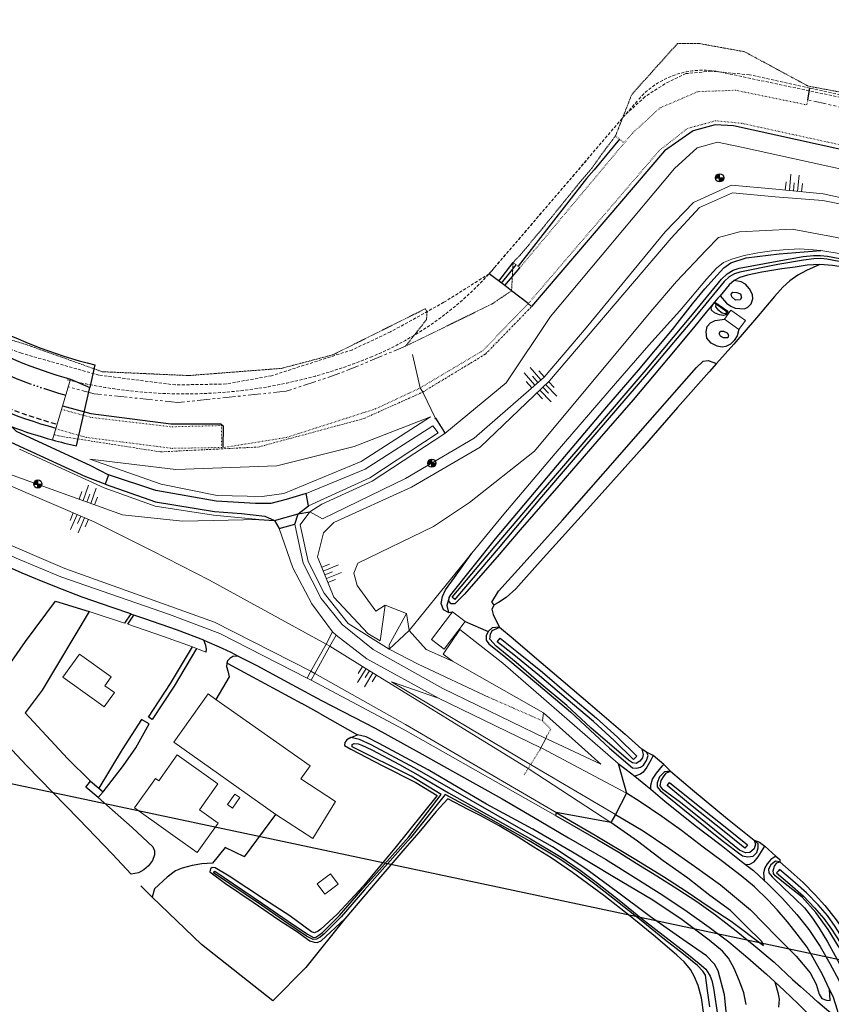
# Model space of a CAD drawing. Header units: metres. Extents: x 63969 to 66809, y 402115 to 403661.
# Tile 3 of 26: x 64643 to 64842, y 403206 to 403447. Entities that reach past the tile are written whole.
import ezdxf

# ---------------------------------------------------------------- set-up
doc = ezdxf.new("R2010")
doc.units = ezdxf.units.M
for name, pattern in [('ACAD_ISO06W100', [36, 24, -3, 0, -3, 0, -3, 0, -3]), ('BORDER', [1.75, 0.5, -0.25, 0.5, -0.25, 0, -0.25]), ('DOT', [0.25, 0, -0.25]), ('HIDDEN', [0.375, 0.25, -0.125]), ('PHANTOM2', [1.25, 0.625, -0.125, 0.125, -0.125, 0.125, -0.125])]:
    doc.linetypes.add(name, pattern=pattern)
doc.layers.get('0').update_dxf_attribs({"linetype": 'CONTINUOUS'})
for name, color, linetype, lineweight in [('BS-BEBOUWING', 253, 'CONTINUOUS', 0), ('BS-BETONBAND', 253, 'BORDER', 0), ('BS-BREEKLIJN', 253, 'CONTINUOUS', 0), ('BS-DAMWAND', 253, 'CONTINUOUS', 0), ('BS-DIJKPAAL', 2, 'CONTINUOUS', 25), ('BS-HEKWERK-KL-1_5M', 253, 'RASTER', 0), ('BS-HEKWERK-NVV-KL-1_5M', 253, 'RASTER', 0), ('BS-KANT-KREUKELBERM', 35, 'PHANTOM2', 0), ('BS-KANT-VERHARDING', 253, 'CONTINUOUS', 0), ('BS-KRUINLIJN', 253, 'CONTINUOUS', 0), ('BS-KUNSTWERK-CONTOUR', 253, 'CONTINUOUS', 0), ('BS-PERKOENRIJ', 203, 'DOT', 5), ('BS-RASTER', 253, 'RASTER', 0), ('BS-SYMBOOL-TALUD', 253, 'CONTINUOUS', 0), ('BS-TEENLIJN', 253, 'CONTINUOUS', 0), ('BS-TEENSCHOT-GECONSTRUEERD', 11, 'HIDDEN', 13), ('BS-TEENSCHOT-INGEMETEN', 11, 'HIDDEN', 13), ('BS-TRAP-CONTOUR', 253, 'CONTINUOUS', 0), ('BS-TUSSENBERM', 253, 'CONTINUOUS', 0), ('BS-ZANDLIJN', 2, 'HIDDEN', 20)]:
    doc.layers.add(name, color=color, linetype=linetype, lineweight=lineweight)
for name, color, linetype in [('BS-BINNENKRUINLIJN-KPN', 253, 'CONTINUOUS'), ('BS-BINNENTEENLIJN-KPN', 253, 'CONTINUOUS'), ('BS-GLOOIING', 253, 'CONTINUOUS'), ('BS-INSTEEK', 253, 'HIDDEN'), ('BS-INSTEEK-SLOOT-KPN', 253, 'CONTINUOUS'), ('BS-KREUKELBERM', 253, 'CONTINUOUS'), ('BS-ONDERHOUDSSTROOK', 253, 'CONTINUOUS'), ('BS-OVERGANGSCONSTRUCTIE', 253, 'ACAD_ISO06W100'), ('BS-OVERIG-KPN', 253, 'CONTINUOUS'), ('BS-SCHEIDINGSL-TALUDBEKL-NTZ', 253, 'CONTINUOUS'), ('BS-SCHEIDINGSLIJN-TALUDBEKLEDING', 253, 'CONTINUOUS'), ('BS-VLAKAFSLUITING', 253, 'CONTINUOUS'), ('BS-WATERLIJN-KPN', 253, 'CONTINUOUS')]:
    doc.layers.add(name, color=color, linetype=linetype)
doc.layers.add('TO-Viewport', color=152, linetype='CONTINUOUS', plot=False)
doc.linetypes.add('RASTER', pattern='A,3,-2,[200,RASTER,S=0.75,R=0,X=0,Y=0],-2,3', length=10)

# ---------------------------------------------------------------- blocks, each defined once
blk = doc.blocks.new('S03')
at = {"color": 0}
for p, q in [((-2.01, 0), (-2.01, -2.01)), ((-1, 0), (-1, -4.01)), ((0, 0), (0, -2.01)), ((1, 0), (1, -4.01)), ((2.01, 0), (2.01, -2.01))]:
    blk.add_line(p, q, dxfattribs=at)
blk = doc.blocks.new('S04')
at = {"color": 0}
for p, q in [((-1, 0), (-1, 4.01)), ((1, 0), (1, 4.01)), ((-2.01, 0), (-2.01, 2.01)), ((0, 0), (0, 2.01)), ((2.01, 0), (2.01, 2.01))]:
    blk.add_line(p, q, dxfattribs=at)
blk = doc.blocks.new('132')
at = {"layer": 'BS-DIJKPAAL'}
h = blk.add_hatch(color=256, dxfattribs=at)
h.paths.add_polyline_path([(0, 0), (0, 0.1, 0.414214), (-0.1, 0)])
h.paths.add_polyline_path([(0.1, 0), (0, 0), (0, -0.1, 0.414214)])
for p, q in [((-0.1, 0), (0.1, 0)), ((0, -0.1), (0, 0.1))]:
    blk.add_line(p, q, dxfattribs=at)
blk.add_circle((0, 0), 0.1, dxfattribs=at)
blk = doc.blocks.new('A$C4218778D')
at = {"layer": 'BS-DAMWAND', "ltscale": 0.2, "flags": 128}
blk.add_lwpolyline([(64651.42, 403344.6), (64655.89, 403359.49)], dxfattribs=at)
at = {"layer": 'BS-GLOOIING', "flags": 128}
blk.add_lwpolyline([(63970.34, 403490.3, -0.032938), (64141.83, 403526.16, -0.057733), (64195.73, 403526.56, -0.021511), (64278.36, 403514.6), (64284.61, 403513.45, -0.028186), (64379.77, 403490.03), (64436.63, 403471.11, -0.054978), (64523.2, 403429.96), (64630, 403370.27, 0.063538), (64655.89, 403359.49), (64660.57, 403357.4)], format="xyb", dxfattribs=at)
blk.add_lwpolyline([(64657.33, 403343.11), (64660.57, 403357.4)], dxfattribs=at)
at = {"layer": 'BS-INSTEEK', "ltscale": 5, "flags": 128}
blk.add_lwpolyline([(63972.93, 403479.79, -0.034419), (64143.62, 403515.27, -0.062956), (64194.48, 403515.8, -0.01666), (64276.36, 403503.54), (64282.58, 403502.4, -0.0348), (64375.9, 403478.42), (64432.75, 403459.51, -0.050181), (64518.18, 403421.21), (64624.11, 403360.33, 0.062943), (64652.57, 403348.43)], format="xyb", dxfattribs=at)
at = {"layer": 'BS-KREUKELBERM', "flags": 128}
blk.add_lwpolyline([(63969.14, 403495.16, -0.032918), (64141.18, 403531.12, -0.05776), (64196.25, 403531.54, -0.021503), (64279.28, 403519.51), (64285.52, 403518.36, -0.028205), (64381.29, 403494.79), (64438.24, 403475.84, -0.054934), (64525.74, 403434.27), (64632.46, 403374.62, 0.070089), (64661.83, 403362.99), (64660.57, 403357.4)], format="xyb", dxfattribs=at)
at = {"layer": 'BS-ONDERHOUDSSTROOK', "color": 81, "ltscale": 5, "flags": 128}
blk.add_lwpolyline([(63973.17, 403478.82, -0.034425), (64143.75, 403514.28, -0.062956), (64194.37, 403514.81, -0.01666), (64276.18, 403502.56), (64282.4, 403501.41, -0.0348), (64375.58, 403477.47), (64432.43, 403458.56, -0.050181), (64517.68, 403420.35), (64623.61, 403359.46, 0.062899), (64652.28, 403347.47)], format="xyb", dxfattribs=at)
at = {"layer": 'BS-ONDERHOUDSSTROOK', "ltscale": 5, "flags": 128}
for points in [[(64664.3, 403333.76), (64659.64, 403335.58), (64641.31, 403343.97), (64624.03, 403355.78)], [(64641.39, 403347.84), (64642.56, 403346.7), (64660.76, 403338.36), (64665.17, 403336.02)]]:
    blk.add_lwpolyline(points, dxfattribs=at)
for points in [[(64641.39, 403347.84, 0.020758), (64651.42, 403344.6)], [(64651.42, 403344.6, 0.011995), (64657.33, 403343.11)]]:
    blk.add_lwpolyline(points, format="xyb", dxfattribs=at)
blk.add_lwpolyline([(64713.52, 403331.46), (64713.52, 403331.46), (64708.66, 403330.02), (64704.88, 403329.07), (64701.14, 403329.01), (64691.47, 403329.64), (64676.74, 403332.2), (64665.17, 403336.02), (64664.3, 403333.76), (64676.64, 403329.46), (64691.06, 403327.09), (64697.68, 403326.56), (64703.4, 403325.94), (64705.79, 403324.89), (64706.94, 403322.92), (64710.74, 403324), (64711.56, 403326.53), (64714.1, 403328.46)], close=True, dxfattribs=at)
at = {"layer": 'BS-OVERGANGSCONSTRUCTIE', "ltscale": 0.25, "flags": 128}
blk.add_lwpolyline([(63971.21, 403486.78, -0.034373), (64142.64, 403522.41, -0.062956), (64195.31, 403522.95, -0.01666), (64277.67, 403510.62), (64283.88, 403509.48, -0.015579), (64326.52, 403500.25), (64327.41, 403500.03), (64328.3, 403499.82), (64329.2, 403499.62), (64330.1, 403499.42), (64331, 403499.23), (64331.89, 403499.03), (64332.79, 403498.83), (64333.69, 403498.63), (64334.58, 403498.41), (64335.47, 403498.2), (64336.36, 403497.97, -0.015603), (64378.24, 403485.47), (64435.1, 403466.57, -0.050181), (64521.88, 403427.66), (64627.82, 403366.78, 0.063294), (64654.71, 403355.56)], format="xyb", dxfattribs=at)
blk = doc.blocks.new('Houten paaltje')
at = {"layer": 'BS-HEKWERK-KL-1_5M'}
for p, q in [((-0.14, 0), (0, -0.14)), ((-0.14, -0.14), (0, 0))]:
    blk.add_line(p, q, dxfattribs=at)
at = {"layer": 'BS-KUNSTWERK-CONTOUR'}
blk.add_lwpolyline([(-0.14, -0.14), (0, -0.14), (0, 0), (-0.14, 0)], close=True, dxfattribs=at)

msp = doc.modelspace()

# ---------------------------------------------------------------- linework, layer by layer
at = {"layer": 'BS-BEBOUWING'}
for points in [[(64815.83, 403374.13, 0), (64817.44, 403376.36, 0), (64820.99, 403373.82, 0), (64819.38, 403371.58, 0)], [(64744.17, 403295.73, 0), (64749.28, 403302.51, 0), (64752.39, 403300.16, 0), (64747.28, 403293.38, 0)], [(64661.74, 403280.99, 0), (64654.01, 403286.53, 0), (64658.07, 403292.18, 0), (64665.79, 403286.64, 0), (64664.22, 403284.45, 0), (64666.59, 403282.76, 0), (64664.11, 403279.29, 0)], [(64691.4, 403281.08, 0), (64714.46, 403264.84, 0), (64712.21, 403261.63, 0), (64720.72, 403256.12, 0), (64715.12, 403247.02, 0), (64706.1, 403252.94, 0), (64681.14, 403270.66, 0), (64689.51, 403282.42, 0)], [(64681.96, 403267.54, 0), (64691.93, 403260.43, 0), (64687.39, 403254.06, 0), (64691.96, 403250.8, 0), (64686.84, 403243.61, 0), (64671.53, 403254.53, 0), (64676.67, 403261.74, 0), (64677.44, 403261.2, 0)], [(64694.25, 403255.36, 0), (64696.05, 403257.92, 0), (64697.29, 403257.05, 0), (64695.49, 403254.5, 0)], [(64716.22, 403235.95, 0), (64719.5, 403238.4, 0), (64721.36, 403235.91, 0), (64718.08, 403233.46, 0)]]:
    msp.add_polyline3d(points, close=True, dxfattribs=at)
at = {"layer": 'BS-BETONBAND'}
msp.add_lwpolyline([(64651.81, 403345.91), (64652.89, 403345.56), (64677.85, 403341.67), (64701.82, 403342.85), (64727.64, 403349.83), (64742.03, 403356.28), (64757.38, 403365.61), (64768.68, 403377.21)], dxfattribs=at)
at = {"layer": 'BS-BINNENKRUINLIJN-KPN'}
for points in [[(64817.64, 403379.64, 0), (64817.47, 403380.29, 0), (64817.94, 403380.75, 0), (64818.89, 403380.71, 0), (64819.77, 403380.31, 0), (64820.03, 403379.45, 0), (64819.68, 403378.88, 0), (64818.55, 403378.79, 0)], [(64815.65, 403369.55, 0), (64814.93, 403369.96, 0), (64814.54, 403370.63, 0), (64814.86, 403371.2, 0), (64815.65, 403371.21, 0), (64816.5, 403370.79, 0), (64816.82, 403370.25, 0), (64816.65, 403369.59, 0)]]:
    msp.add_polyline3d(points, close=True, dxfattribs=at)
for points in [[(64813.76, 403377.85, 0), (64813.68, 403377.14, 0), (64814.27, 403376.51, 0), (64815.34, 403375.7, 0), (64816.01, 403375.56, 0), (64816.54, 403375.9, 0)], [(64748.35, 403302.37, 0), (64747.14, 403303.02, 0), (64746.58, 403304.6, 0), (64746.84, 403306.31, 0), (64747.6, 403307.94, 0), (64749.77, 403310.89, 0), (64754.04, 403316.89, 0)], [(64760.81, 403298.75, 0), (64759.04, 403298.59, 0), (64758.07, 403297.74, 0), (64757.57, 403296.67, 0), (64757.53, 403295.58, 0), (64758.22, 403294.7, 0), (64762.35, 403291.36, 0), (64770.37, 403284.62, 0), (64778.21, 403278.03, 0), (64787.71, 403269.16, 0), (64793.38, 403264.35, 0), (64794.44, 403264.28, 0), (64795.31, 403264.54, 0), (64796.03, 403264.99, 0), (64796.81, 403266.13, 0), (64797.17, 403267.38, 0), (64796.79, 403268.14, 0)], [(64821.21, 403206.4, 0), (64820.59, 403209.25, 0), (64819.57, 403212.14, 0), (64818.22, 403215.2, 0), (64816.82, 403217.77, 0), (64815.36, 403219.47, 0), (64812.08, 403222.19, 0), (64805.48, 403227.15, 0), (64798.32, 403231.94, 0), (64788.54, 403237.78, 0), (64778.68, 403243.71, 0), (64768.99, 403249.35, 0), (64757.66, 403255.48, 0), (64743.35, 403263.89, 0), (64731.4, 403270.3, 0), (64728.16, 403271.92, 0), (64726.05, 403272.38, 0)], [(64796.79, 403268.14, 0), (64795.61, 403268.9, 0)], [(64802.67, 403263.5, 0), (64801.19, 403263.39, 0), (64799.96, 403262.13, 0), (64799.39, 403260.65, 0), (64799.43, 403259.7, 0), (64800.14, 403258.79, 0), (64805.68, 403254.33, 0), (64815.29, 403246.55, 0), (64820.3, 403242.81, 0), (64821.6, 403242.53, 0), (64822.9, 403242.72, 0), (64823.82, 403243.61, 0), (64824.14, 403244.78, 0), (64824.11, 403245.77, 0), (64823.1, 403246.65, 0)], [(64789.22, 403252.91, 0), (64795.93, 403248.95, 0), (64802.28, 403244.67, 0), (64808.5, 403240.31, 0), (64814.91, 403235.68, 0), (64822.26, 403229.55, 0), (64828.67, 403223, 0), (64833.44, 403218.23, 0), (64836.8, 403214.19, 0), (64838.27, 403211.37, 0), (64839.03, 403208.91, 0), (64839.71, 403207.89, 0), (64840.85, 403207.47, 0), (64841.71, 403207.39, 0)], [(64825.4, 403220.82, 0), (64825.01, 403221.82, 0), (64821.12, 403225.71, 0), (64817.33, 403229.43, 0), (64812.31, 403233.13, 0), (64806.9, 403237.34, 0), (64800.89, 403241.62, 0), (64794.57, 403246.4, 0), (64788.09, 403251, 0)], [(64829.37, 403241.33, 0), (64828.34, 403241.52, 0), (64827.22, 403240.62, 0), (64826.64, 403239.54, 0), (64826.72, 403238.64, 0), (64827.53, 403237.64, 0), (64830.54, 403234.75, 0), (64832.89, 403232.53, 0), (64835.42, 403230.06, 0), (64837.38, 403227.56, 0), (64839.02, 403225.1, 0), (64841.08, 403221.76, 0), (64842.91, 403218.36, 0), (64844.76, 403214.99, 0), (64846.47, 403211.47, 0), (64848.01, 403208.03, 0), (64849.14, 403205.54, 0)]]:
    msp.add_polyline3d(points, dxfattribs=at)
at = {"layer": 'BS-BINNENTEENLIJN-KPN'}
for points in [[(64814.78, 403379.89, 0), (64816.33, 403378.1, 0), (64817.4, 403377.32, 0), (64818.44, 403376.8, 0), (64820.79, 403376.67, 0), (64821.59, 403377.1, 0), (64822.37, 403377.91, 0), (64822.82, 403379.1, 0), (64822.73, 403380.18, 0), (64822.01, 403381.53, 0), (64821.02, 403382.69, 0), (64819.97, 403383.32, 0), (64818.23, 403383.59, 0)], [(64816.65, 403376.07, 0), (64816.54, 403375.56, 0), (64816.21, 403375.2, 0), (64815.63, 403375.03, 0), (64814.64, 403375.18, 0), (64813.42, 403375.69, 0), (64812.71, 403376.32, 0), (64812.62, 403376.99, 0), (64813.35, 403378.14, 0)], [(64819.38, 403371.58, 0), (64818.95, 403370.06, 0), (64818.25, 403368.9, 0), (64817.32, 403368.01, 0), (64816.21, 403367.43, 0), (64815.27, 403367.31, 0), (64814.09, 403367.54, 0), (64812.58, 403368.28, 0), (64811.57, 403369.46, 0), (64811.37, 403371.08, 0), (64811.67, 403372.38, 0), (64812.42, 403373.25, 0), (64813.58, 403373.78, 0), (64815.83, 403374.13, 0)], [(64748.5, 403306.03, 0), (64747.93, 403304.08, 0), (64748.35, 403302.37, 0)], [(64841.71, 403207.39, 0), (64841.57, 403210.08, 0), (64839.81, 403213.8, 0), (64838, 403217.14, 0), (64836.07, 403220.43, 0), (64833.63, 403223.67, 0), (64831.29, 403226.67, 0), (64828.77, 403229.59, 0), (64826.54, 403231.99, 0), (64823.21, 403235.22, 0), (64819.97, 403237.89, 0), (64815.38, 403241.44, 0), (64810.62, 403244.91, 0), (64805.36, 403249, 0), (64800.57, 403252.45, 0), (64795.2, 403256.03, 0), (64791.88, 403258.14, 0)], [(64774.72, 403253.4, 0), (64784.21, 403247.85, 0), (64793.78, 403242.15, 0), (64800.92, 403237.76, 0), (64806.52, 403234.16, 0), (64812.4, 403230.17, 0), (64817.52, 403226.79, 0), (64825.4, 403220.82, 0)]]:
    msp.add_polyline3d(points, dxfattribs=at)
at = {"layer": 'BS-BREEKLIJN'}
for points in [[(64719.92, 403297.64, 0), (64720.82, 403296.79, 0)], [(64714.73, 403285.78, 0), (64713.78, 403286.28, 0)]]:
    msp.add_polyline3d(points, dxfattribs=at)
at = {"layer": 'BS-HEKWERK-NVV-KL-1_5M'}
msp.add_lwpolyline([(64747.44, 403346.36), (64745.18, 403349.9), (64745.22, 403349.92), (64747.47, 403346.38)], close=True, dxfattribs=at)
msp.add_polyline3d([(64770.66, 403268.69, 0), (64770.96, 403269.27, 0), (64772.12, 403271.55, 0), (64772.44, 403272.17, 0)], dxfattribs=at)
at = {"layer": 'BS-INSTEEK-SLOOT-KPN'}
for points in [[(64748.5, 403306.03, 0), (64748.92, 403306.65, 0), (64759.85, 403320.36, 0), (64775.01, 403338.38, 0), (64787.06, 403352.7, 0), (64794.85, 403361.65, 0), (64803.14, 403371.61, 0), (64808.08, 403377.89, 0), (64811.09, 403381.55, 0), (64814.08, 403384.89, 0), (64815.7, 403386.72, 0), (64817.46, 403387.92, 0), (64821.21, 403389.12, 0), (64829.22, 403390.15, 0), (64839.48, 403390.96, 0)], [(64839.19, 403387.49, 0), (64836.09, 403387.35, 0), (64833.12, 403386.84, 0), (64829.92, 403386.45, 0), (64824.99, 403385.62, 0), (64821.46, 403384.91, 0), (64819.62, 403384.36, 0), (64818.23, 403383.59, 0)], [(65073.78, 403338.33, 0), (65058.41, 403341.61, 0), (65036.71, 403346.29, 0), (65018.9, 403350.12, 0), (64999.33, 403354.22, 0), (64982.82, 403357.77, 0), (64965.31, 403361.39, 0), (64947.78, 403364.99, 0), (64929.44, 403369, 0), (64910.78, 403372.98, 0), (64892.83, 403376.8, 0), (64872.92, 403381.08, 0), (64855.04, 403384.92, 0), (64846.61, 403386.62, 0), (64842.32, 403387.26, 0), (64839.19, 403387.49, 0)], [(64818.23, 403383.59, 0), (64817.01, 403382.54, 0), (64814.78, 403379.89, 0)], [(64814.78, 403379.89, 0), (64814.22, 403379.32, 0), (64811.38, 403375.87, 0), (64808.28, 403372.05, 0), (64802.09, 403364.62, 0), (64793.53, 403354.43, 0), (64784.64, 403344.2, 0), (64775.34, 403333.42, 0), (64765.85, 403322.56, 0), (64760.26, 403316.02, 0), (64752.14, 403306.74, 0), (64749.87, 403304.5, 0), (64748.97, 403304.47, 0), (64748.4, 403305.16, 0), (64748.5, 403306.03, 0)], [(64795.61, 403268.9, 0), (64795.96, 403267.61, 0), (64795.8, 403266.78, 0), (64795.12, 403265.97, 0), (64794.28, 403265.39, 0), (64793.34, 403265.56, 0), (64792.42, 403266.21, 0), (64783.19, 403274.09, 0), (64777.29, 403279.58, 0), (64771.03, 403284.85, 0), (64764.87, 403290.16, 0), (64760.04, 403294.11, 0), (64758.46, 403295.79, 0), (64758.63, 403297.06, 0), (64759.04, 403297.94, 0), (64760.13, 403298.47, 0), (64760.81, 403298.75, 0)], [(64760.81, 403298.75, 0), (64764.13, 403296.03, 0), (64769.95, 403291.05, 0), (64776.43, 403285.59, 0), (64783.02, 403279.95, 0), (64791.57, 403272.62, 0), (64795.61, 403268.9, 0)], [(64817.04, 403197.61, 0), (64815.85, 403208.79, 0), (64814.33, 403214.64, 0), (64813.39, 403216.32, 0), (64811.44, 403218.35, 0), (64805.71, 403222.34, 0), (64797.74, 403227.85, 0), (64789.38, 403234.15, 0), (64781.93, 403239.64, 0), (64773.81, 403245.01, 0), (64765.51, 403249.68, 0), (64753.9, 403256.31, 0), (64740.13, 403264.22, 0), (64729.44, 403269.93, 0), (64726.55, 403271.28, 0), (64724.44, 403271.75, 0), (64723.47, 403271.22, 0), (64722.99, 403270.57, 0), (64722.9, 403269.78, 0), (64724.41, 403268.94, 0), (64732.14, 403264.93, 0), (64740.34, 403260.73, 0), (64745.57, 403257.55, 0), (64735.18, 403244.7, 0), (64727.47, 403235.37, 0), (64721.14, 403228.52, 0), (64717.13, 403224.84, 0), (64716.45, 403224.34, 0), (64715.58, 403223.97, 0), (64714.83, 403224.21, 0), (64709.5, 403228.12, 0), (64703.29, 403232.14, 0), (64694.7, 403237.82, 0), (64691.29, 403239.89, 0), (64690.53, 403239.95, 0), (64690.09, 403239.61, 0), (64689.92, 403238.87, 0), (64693.81, 403236.07, 0), (64700.52, 403231.46, 0), (64706.83, 403227.12, 0), (64711.17, 403224.39, 0), (64714.44, 403222.04, 0), (64715.47, 403221.68, 0), (64716.24, 403221.63, 0), (64717.2, 403221.97, 0), (64723, 403227.42, 0)], [(64823.1, 403246.65, 0), (64823.46, 403245.63, 0), (64823.12, 403244.55, 0), (64822.04, 403243.66, 0), (64820.97, 403243.55, 0), (64819.58, 403244.2, 0), (64812.08, 403250.26, 0), (64805.13, 403255.85, 0), (64800.83, 403258.99, 0), (64800.09, 403259.9, 0), (64800.38, 403261.24, 0), (64801.08, 403262.36, 0), (64801.69, 403263.1, 0), (64802.67, 403263.5, 0)], [(64802.67, 403263.5, 0), (64808.01, 403258.98, 0), (64816.64, 403251.84, 0), (64823.1, 403246.65, 0)], [(64810.84, 403203.95, 0), (64810.27, 403208.06, 0), (64809.45, 403211.03, 0), (64808.55, 403213.19, 0), (64807.53, 403215.01, 0), (64805.99, 403216.84, 0), (64804.18, 403218.52, 0), (64798.97, 403222.96, 0), (64792.83, 403228.03, 0), (64786.36, 403233.1, 0), (64778.68, 403238.7, 0), (64773.42, 403242.34, 0), (64769.2, 403244.91, 0), (64765.39, 403247.34, 0), (64760.71, 403250.11, 0), (64756.29, 403252.57, 0), (64753.19, 403254.12, 0), (64748.15, 403256.79, 0), (64745.3, 403253.66, 0), (64741.1, 403248.49, 0), (64737.69, 403244.59, 0), (64732.31, 403238.33, 0), (64723, 403227.42, 0)], [(64853.51, 403205.63, 0), (64850.79, 403208.73, 0), (64849.13, 403211.63, 0), (64846.26, 403216.81, 0), (64843.69, 403220.76, 0), (64841.22, 403224.79, 0), (64838.21, 403228.92, 0), (64834.86, 403232.72, 0), (64831.41, 403235.4, 0), (64828.25, 403237.93, 0), (64827.82, 403238.46, 0), (64827.75, 403239.14, 0), (64828.12, 403240.25, 0), (64828.71, 403241.07, 0), (64829.37, 403241.33, 0)], [(64829.37, 403241.33, 0), (64832.17, 403238.89, 0), (64835.08, 403236.27, 0), (64838.03, 403233.23, 0), (64840.38, 403230.69, 0), (64842.92, 403227.48, 0), (64845.32, 403224.22, 0), (64847.54, 403220.61, 0), (64849.93, 403216.9, 0), (64851.64, 403214.12, 0), (64853.19, 403212.22, 0), (64854.68, 403210.64, 0), (64856.42, 403208.93, 0), (64858.53, 403206.98, 0), (64861.13, 403204.86, 0), (64865.45, 403201.37, 0), (64868.44, 403199.11, 0)]]:
    msp.add_polyline3d(points, dxfattribs=at)
at = {"layer": 'BS-KANT-KREUKELBERM', "ltscale": 5}
for points in [[(65288.18, 403330.55), (65284.11, 403331.95), (65281.84, 403333.63), (65258.57, 403338.84), (65244.3, 403341.8), (65205.79, 403351.11), (65159.93, 403360.17), (65117.3, 403368.97), (65060.69, 403380.6), (65013.29, 403390.88), (64949.79, 403404.23), (64912.13, 403411.58), (64865.15, 403421.43), (64836.24, 403427.82)], [(64737.85, 403367.54), (64721.77, 403360.89), (64708.64, 403356.49), (64682.13, 403353.75), (64661.65, 403355.87), (64655.33, 403357.62)]]:
    msp.add_lwpolyline(points, dxfattribs=at)
at = {"layer": 'BS-KANT-VERHARDING'}
for points in [[(64203.77, 403487.25), (64203.99, 403485.57), (64256.63, 403476.26), (64308.36, 403466.65), (64332.19, 403461.85), (64345.41, 403458.61), (64357.68, 403454.73), (64408.64, 403437.76), (64443.15, 403425.23), (64453.1, 403420.49), (64473.77, 403409.82), (64508.88, 403390.04), (64561.47, 403360.7), (64636.5, 403318.71), (64642.53, 403315.66), (64653.51, 403311.05), (64680.08, 403301.83), (64692.37, 403297.25), (64713.78, 403286.28), (64714.73, 403285.78), (64737.23, 403273.84), (64774.56, 403252.69)], [(64789.84, 403265.42), (64761.65, 403289.92), (64751.15, 403298.19), (64747.03, 403292.13), (64749.28, 403290.44), (64771.62, 403277.78), (64785.61, 403265.2), (64772.6, 403271.32), (64772.12, 403271.55), (64746.98, 403283.78), (64729.89, 403293.3), (64722.3, 403299.4), (64717.16, 403305.82), (64712.79, 403314.4), (64710.74, 403324), (64711.56, 403326.53), (64714.1, 403328.46), (64729.13, 403335.31), (64745.83, 403346.33), (64744.5, 403348.05), (64727.92, 403337.43), (64713.52, 403331.46), (64708.66, 403330.02), (64704.88, 403329.07), (64701.14, 403329.01), (64691.47, 403329.64), (64676.74, 403332.2), (64665.17, 403336.02), (64664.3, 403333.76), (64676.64, 403329.46), (64691.06, 403327.09), (64697.68, 403326.56), (64703.4, 403325.94), (64705.79, 403324.89), (64706.94, 403322.92), (64710.29, 403313.3), (64714.9, 403304.46), (64719.92, 403297.64), (64720.82, 403296.79), (64728.38, 403291.02), (64745.89, 403281.38), (64770.96, 403269.27), (64771.32, 403269.1), (64791.88, 403258.14)]]:
    msp.add_lwpolyline(points, dxfattribs=at)
at = {"layer": 'BS-KRUINLIJN', "flags": 128}
msp.add_lwpolyline([(64959.16, 403377.84), (64911.95, 403388.17), (64861.56, 403398.9), (64839.9, 403403.17), (64828.24, 403404.07), (64817.86, 403405.07), (64809.74, 403401.5), (64802.81, 403393.95), (64773.02, 403359.04), (64756.1, 403342.86), (64739.31, 403333.03), (64720.26, 403324.37), (64717.75, 403321.83), (64716.29, 403316.01), (64720.29, 403306.09), (64728.6, 403297.2), (64731.64, 403295.39), (64732.81, 403304.17), (64738.1, 403302.1), (64733.85, 403294.43), (64733.81, 403293.37), (64740.9, 403289.68), (64758.31, 403281.56)], dxfattribs=at)
at = {"layer": 'BS-KRUINLIJN'}
for points in [[(65448.56, 403271.87, 0), (65400.05, 403282.7, 0), (65348.63, 403294.23, 0), (65295.11, 403307.28, 0), (65253.05, 403316.38, 0), (65202.77, 403327.6, 0), (65155.21, 403337.31, 0), (65103.69, 403348.13, 0), (65056.36, 403358.1, 0), (65005.05, 403369.45, 0), (64959.57, 403379.23, 0), (64912.69, 403389.39, 0), (64861.37, 403400.2, 0), (64839.99, 403404.79, 0), (64828.42, 403405.96, 0), (64817.56, 403406.92, 0), (64808.27, 403402.71, 0), (64801.34, 403395.48, 0), (64782.05, 403371.99, 0), (64771.73, 403359.99, 0), (64754.62, 403345.03, 0), (64737.79, 403335.12, 0), (64717.52, 403325.28, 0), (64714.44, 403327.01, 0)], [(64959.16, 403377.84, 0), (64911.95, 403388.17, 0), (64861.56, 403398.9, 0), (64839.9, 403403.17, 0), (64828.24, 403404.07, 0), (64817.86, 403405.07, 0), (64809.74, 403401.5, 0), (64802.81, 403393.95, 0), (64773.02, 403359.04, 0), (64756.1, 403342.86, 0), (64739.31, 403333.03, 0), (64720.26, 403324.37, 0), (64717.75, 403321.83, 0), (64716.29, 403316.01, 0), (64720.29, 403306.09, 0), (64728.6, 403297.2, 0), (64731.64, 403295.39, 0), (64732.81, 403304.17, 0), (64738.1, 403302.1, 0), (64733.85, 403294.43, 0), (64733.81, 403293.37, 0), (64740.9, 403289.68, 0), (64758.31, 403281.56, 0)], [(64701.96, 403325.15, 0), (64683.27, 403324.67, 0), (64668.54, 403326.26, 0), (64639.78, 403336.65, 0)], [(64788.09, 403251, 0), (64767.86, 403264.19, 0), (64727.3, 403289.18, 0), (64719.32, 403294.14, 0), (64718.39, 403294.63, 0), (64689.86, 403310.31, 0), (64675.8, 403317.47, 0), (64661.64, 403324.56, 0), (64638.38, 403334.46, 0)], [(64734.36, 403285.38, 0), (64768.43, 403265.13, 0), (64789.22, 403252.91, 0)]]:
    msp.add_polyline3d(points, dxfattribs=at)
at = {"layer": 'BS-OVERIG-KPN'}
for points in [[(64839.19, 403387.49, 0), (64835.97, 403386.03, 0), (64833.85, 403384.9, 0), (64831.85, 403383.54, 0), (64830.17, 403381.97, 0), (64828.14, 403379.7, 0), (64823.71, 403374.45, 0), (64818.16, 403368.02, 0), (64813.93, 403363.28, 0)], [(64813.35, 403378.14, 0), (64813.47, 403378.31, 0)], [(64813.76, 403377.85, 0), (64813.35, 403378.14, 0)], [(64813.47, 403378.31, 0), (64816.65, 403376.07, 0)], [(64816.54, 403376.02, 0), (64815.05, 403377.07, 0), (64813.82, 403377.93, 0), (64813.47, 403378.18, 0)], [(64816.54, 403375.9, 0), (64814.97, 403377.01, 0), (64813.76, 403377.85, 0)], [(64759.5, 403304.2, 0), (64758.98, 403304.85, 0), (64760.59, 403307.61, 0), (64766.08, 403313.68, 0), (64776.21, 403324.97, 0), (64786.19, 403336.27, 0), (64797.65, 403349.45, 0), (64809.06, 403362.35, 0), (64810.61, 403363.9, 0), (64811.9, 403364.06, 0), (64813.93, 403363.28, 0)], [(64813.93, 403363.28, 0), (64812.15, 403361.29, 0), (64804.34, 403352.54, 0), (64795.71, 403342.61, 0), (64783.83, 403329.26, 0), (64770.78, 403314.86, 0), (64764.84, 403308.15, 0), (64762.45, 403306.03, 0), (64760.59, 403304.8, 0), (64759.5, 403304.2, 0)], [(64670.73, 403238.29, 0), (64666.11, 403243.22, 0), (64657.92, 403251.79, 0), (64645.09, 403264.89, 0), (64632.09, 403278.68, 0), (64617.61, 403294.22, 0), (64607.53, 403304.31, 0), (64596.8, 403315.06, 0), (64585.08, 403326.81, 0), (64575.2, 403337.12, 0), (64576.55, 403338.92, 0)], [(64670.61, 403301.99, 0), (64666.03, 403303.57, 0), (64658.67, 403306.08, 0), (64652.44, 403308.54, 0), (64647.82, 403310.42, 0), (64643.99, 403312, 0), (64640.17, 403313.71, 0)], [(64641.26, 403305.87, 0), (64638.84, 403299.67, 0), (64639.08, 403296.27, 0), (64639.12, 403294.49, 0), (64637.81, 403292.01, 0), (64635.03, 403289.19, 0), (64638.06, 403285.63, 0), (64641.53, 403290.48, 0), (64644.81, 403295.28, 0), (64652.19, 403305.12, 0), (64660.41, 403302.63, 0)], [(64759.5, 403304.2, 0), (64758.98, 403303.2, 0), (64759.31, 403301.88, 0), (64759.93, 403300.46, 0), (64760.81, 403298.75, 0)], [(64660.41, 403302.63, 0), (64648.89, 403283.36, 0), (64644.75, 403277.82, 0), (64655.09, 403266.62, 0), (64660.78, 403261.04, 0)], [(64670.61, 403301.99, 0), (64669.05, 403299.74, 0)], [(64669.87, 403299.47, 0), (64671.33, 403301.74, 0)], [(64670.61, 403301.99, 0), (64671.33, 403301.74, 0)], [(64688.49, 403295.59, 0), (64682.07, 403298.07, 0), (64674.06, 403300.8, 0), (64671.33, 403301.74, 0)], [(64748.35, 403302.37, 0), (64749.28, 403302.51, 0)], [(64752.39, 403300.16, 0), (64758.07, 403297.74, 0)], [(64675.82, 403276.14, 0), (64674.91, 403276.74, 0), (64680.32, 403284.94, 0), (64685.69, 403293.93, 0)], [(64689.08, 403292.61, 0), (64689.16, 403293.41, 0), (64688.99, 403294.26, 0), (64688.49, 403295.59, 0)], [(64688.49, 403295.59, 0), (64692.93, 403293.62, 0)], [(64686.72, 403293.55, 0), (64681.24, 403284.36, 0), (64675.82, 403276.14, 0)], [(64692.93, 403293.62, 0), (64695.07, 403292.63, 0), (64696.89, 403291.69, 0)], [(64696.89, 403291.69, 0), (64695.61, 403291.57, 0), (64694.85, 403291.13, 0), (64694.3, 403290.55, 0), (64694.07, 403289.96, 0)], [(64696.89, 403291.69, 0), (64701.42, 403289.36, 0), (64710.04, 403284.71, 0), (64717.29, 403280.79, 0), (64730.4, 403274.06, 0), (64741.2, 403268.12, 0), (64750.02, 403263.09, 0), (64761.5, 403256.72, 0), (64769.16, 403252.26, 0), (64777.73, 403247.22, 0), (64786.73, 403241.99, 0), (64794.18, 403237.36, 0), (64800.76, 403233.2, 0), (64806.7, 403229.22, 0), (64812.15, 403225.34, 0), (64816.94, 403221.76, 0), (64821.62, 403217.87, 0), (64826.12, 403213.86, 0), (64828.18, 403211.99, 0)], [(64694.07, 403289.96, 0), (64694.05, 403289.15, 0), (64694.32, 403288.07, 0), (64694.7, 403286.64, 0), (64691.4, 403281.08, 0)], [(64694.07, 403289.96, 0), (64694.32, 403289.86, 0), (64712.48, 403280.08, 0)], [(64716.86, 403277.64, 0), (64712.48, 403280.08, 0)], [(64716.86, 403277.64, 0), (64726.05, 403272.38, 0)], [(64675.1, 403275.12, 0), (64673.22, 403276.17, 0), (64668.48, 403268.86, 0), (64662.78, 403259.36, 0)], [(64663.84, 403258.47, 0), (64668.82, 403264.93, 0), (64671.83, 403269.21, 0), (64675.1, 403275.12, 0)], [(64724.44, 403271.75, 0), (64726.05, 403272.38, 0)], [(64798.44, 403267.32, 0), (64797.86, 403266.18, 0), (64796.89, 403264.51, 0), (64795.96, 403263.24, 0), (64795.29, 403262.76, 0), (64793.91, 403262.29, 0)], [(64798.44, 403267.32, 0), (64796.79, 403268.14, 0)], [(64801.04, 403265.17, 0), (64798.44, 403267.32, 0)], [(64789.84, 403265.42, 0), (64791.81, 403263.96, 0), (64793.91, 403262.29, 0)], [(64797.84, 403259.08, 0), (64797.88, 403260.09, 0), (64798.24, 403261.53, 0), (64799.23, 403263.03, 0), (64800.73, 403264.79, 0), (64801.04, 403265.17, 0)], [(64801.04, 403265.17, 0), (64802.67, 403263.5, 0)], [(64793.91, 403262.29, 0), (64796.64, 403260.1, 0), (64797.84, 403259.08, 0)], [(64797.84, 403259.08, 0), (64801.24, 403256.18, 0), (64808.7, 403250.24, 0), (64815.03, 403245.38, 0), (64819.97, 403241.5, 0), (64820.99, 403240.72, 0)], [(64662.66, 403257.07, 0), (64670.92, 403249.73, 0), (64676.02, 403245.01, 0), (64676.41, 403244.04, 0), (64676.41, 403243.03, 0), (64675.88, 403241.69, 0), (64674.93, 403240.35, 0), (64673.8, 403239.37, 0), (64672.48, 403238.61, 0), (64670.73, 403238.29, 0)], [(64698.39, 403242.54, 0), (64706.1, 403252.94, 0)], [(64774.56, 403252.69, 0), (64778.54, 403250.4, 0), (64784.91, 403246.71, 0), (64790.02, 403243.72, 0), (64794.29, 403241.05, 0), (64799.33, 403237.87, 0), (64804.45, 403234.64, 0), (64809.07, 403231.64, 0), (64813.67, 403228.39, 0), (64818.71, 403224.47, 0), (64823.02, 403220.98, 0), (64827.99, 403216.78, 0), (64832.53, 403212.51, 0), (64834.46, 403210.8, 0)], [(64823.1, 403246.65, 0), (64824.4, 403246.18, 0), (64825.72, 403245.2, 0)], [(64698.39, 403242.54, 0), (64693.73, 403244.83, 0), (64690.62, 403241.05, 0), (64687.97, 403240.82, 0), (64685.65, 403240.47, 0), (64683.2, 403239.79, 0), (64681.52, 403239.15, 0), (64679.47, 403237.6, 0), (64676.39, 403234.69, 0), (64675.84, 403232.67, 0)], [(64820.99, 403240.72, 0), (64822.04, 403240.79, 0), (64823.09, 403241.35, 0), (64824.07, 403242.53, 0), (64825.72, 403245.2, 0)], [(64825.72, 403245.2, 0), (64828.41, 403242.74, 0)], [(64820.99, 403240.72, 0), (64822.99, 403239.18, 0), (64825.61, 403236.78, 0)], [(64828.41, 403242.74, 0), (64827.17, 403241.89, 0), (64826.32, 403240.88, 0), (64825.74, 403239.86, 0), (64825.45, 403238.68, 0), (64825.47, 403237.72, 0), (64825.61, 403236.78, 0)], [(64828.41, 403242.74, 0), (64829.43, 403241.94, 0), (64829.37, 403241.33, 0)], [(64825.61, 403236.78, 0), (64826.39, 403236.07, 0), (64830.09, 403232.34, 0), (64833.59, 403228.41, 0), (64836.53, 403224.76, 0), (64839.31, 403220.63, 0), (64841.68, 403216.48, 0), (64843.82, 403212.38, 0), (64845.97, 403208.01, 0), (64847.9, 403203.9, 0), (64850.43, 403199.03, 0), (64852.39, 403195.01, 0), (64853.08, 403194.4, 0), (64856.83, 403191.05, 0), (64862.49, 403186.5, 0), (64868.89, 403181.55, 0), (64875.71, 403176.67, 0), (64884.6, 403170.26, 0), (64892.15, 403165.17, 0), (64901.5, 403158.68, 0), (64910.65, 403152.24, 0)], [(64675.84, 403232.67, 0), (64673.09, 403235.5, 0)], [(64723, 403227.42, 0), (64713.44, 403215.45, 0), (64705.37, 403207.31, 0), (64687.91, 403221.12, 0), (64675.84, 403232.67, 0)], [(64828.18, 403211.99, 0), (64828.91, 403209.39, 0), (64829.27, 403207.75, 0), (64829.12, 403205.77, 0)], [(64828.18, 403211.99, 0), (64830.5, 403209.88, 0), (64833.88, 403206.57, 0), (64837.36, 403203.16, 0), (64841.02, 403199.75, 0), (64841.84, 403199.04, 0)], [(64841.57, 403210.08, 0), (64842.49, 403208.2, 0), (64843.45, 403205.13, 0), (64843.89, 403202.51, 0), (64843.01, 403203.29, 0), (64838.73, 403207.03, 0), (64836.67, 403208.86, 0), (64834.46, 403210.8, 0)]]:
    msp.add_polyline3d(points, dxfattribs=at)
msp.add_polyline3d([(64660.78, 403261.04, 0), (64662.78, 403259.36, 0), (64663.84, 403258.47, 0), (64662.66, 403257.07, 0), (64659.6, 403259.63, 0)], close=True, dxfattribs=at)
at = {"layer": 'BS-PERKOENRIJ'}
for p, q in [((64789.2, 403418.99, 0.01), (64790.19, 403418.17, 0.42)), ((64790.19, 403418.17, 0.42), (64791.35, 403417.28, 0.81)), ((64765.8, 403386.75), (64769.26, 403390.89)), ((64764.15, 403388.04, 0.31), (64764.86, 403387.44, 0.51)), ((64764.86, 403387.44, 0.51), (64765.36, 403387.09, 0.71)), ((64765.36, 403387.09, 0.71), (64765.8, 403386.75))]:
    msp.add_line(p, q, dxfattribs=at)
for points in [[(64769.26, 403390.89), (64793.34, 403419.66), (64800.08, 403425.85), (64809.37, 403429.83), (64818.6, 403430.17), (64836, 403426.6), (64836.24, 403427.82)], [(64653.66, 403352.07), (64660.84, 403350.12), (64680.41, 403347.8), (64692.77, 403348.11), (64692.81, 403342.75), (64693.11, 403342.7), (64708.67, 403345.19), (64730.5, 403352.2), (64741.4, 403357.31), (64756.72, 403366.43), (64767.85, 403377.96), (64799.92, 403415.42), (64806.79, 403420.81), (64813.68, 403422.7), (64820.1, 403422.08), (64864.72, 403412.31), (64910.9, 403402.33), (64962.64, 403391.36)], [(64692.81, 403342.75), (64680.71, 403342.53), (64659.68, 403345.22), (64652.24, 403347.32)], [(64772.44, 403272.17), (64773.34, 403273.77), (64771.34, 403275.84), (64758.31, 403281.56)], [(64770.66, 403268.69), (64768.43, 403265.13), (64767.86, 403264.19), (64766.74, 403262.44)]]:
    msp.add_lwpolyline(points, dxfattribs=at)
at = {"layer": 'BS-RASTER', "flags": 128}
for points in [[(64747.48, 403346.14), (64729.68, 403334.51), (64717.34, 403328.89), (64714.44, 403327.01), (64712.08, 403323.83), (64714.03, 403314.83), (64717.92, 403307.09), (64723.83, 403299.69), (64733.81, 403293.37), (64738.73, 403297.94), (64754.04, 403316.89), (64761.89, 403326.39), (64774.47, 403341.26), (64789.17, 403358.37), (64797.37, 403367.78), (64804.91, 403376.16), (64811.43, 403383.93), (64813.9, 403386.64), (64815.65, 403387.99), (64817.68, 403388.86), (64820.65, 403389.76), (64824.06, 403390.35), (64827.49, 403390.88), (64830.23, 403391.09), (64834.34, 403391.35), (64837.57, 403391.15), (64839.48, 403390.96), (64850.33, 403389.16), (64866.06, 403385.95), (64883.18, 403381.98), (64896.37, 403379.34), (64911.24, 403376.16), (64926.93, 403372.77), (64944.88, 403368.72), (64962.52, 403364.93), (64980.23, 403361.08), (64996.68, 403357.43), (65007.03, 403355.12), (65016, 403353.21), (65026.07, 403351.12), (65038.13, 403348.62), (65054.64, 403345.09), (65074.77, 403340.9), (65092.72, 403337.13), (65111.01, 403333.14), (65117.3, 403330.53), (65122.35, 403327.37), (65129.18, 403323.35), (65134.54, 403321.45), (65144.56, 403317.55), (65153.05, 403314.66), (65163.71, 403310.09), (65168.78, 403308.86), (65173.13, 403307.98), (65175.29, 403307.44), (65176.61, 403307.37), (65179.12, 403307.3), (65184.27, 403307.91), (65196.95, 403309.51), (65198.45, 403309.52), (65202.27, 403308.89), (65209.16, 403307.24), (65216.59, 403306.14), (65221.27, 403305.81), (65223.56, 403305.41), (65232.17, 403303.56), (65239.14, 403302.71), (65247.89, 403302.58), (65254.35, 403302.34), (65259.5, 403301.35), (65274.02, 403297.93), (65284.36, 403295.46), (65297.61, 403292.48), (65316.82, 403288.12), (65336.97, 403283.64), (65354.26, 403279.54), (65376.32, 403274.61), (65393.36, 403270.6), (65399.35, 403269.37), (65421.31, 403264.52), (65443.29, 403259.7), (65470.8, 403253.38), (65492.38, 403248.16), (65508.8, 403244.79), (65538.21, 403238.19), (65553.36, 403234.64), (65558.51, 403233.5), (65583.34, 403228.14), (65604.02, 403223.78), (65625.79, 403219.02), (65639.28, 403215.87), (65647.34, 403213.53), (65649.91, 403212.76), (65660.01, 403210.09), (65680.2, 403203.86), (65700.68, 403197.83), (65721.35, 403191.46), (65735.12, 403187.69), (65759, 403180.59), (65778.85, 403174.77), (65788.57, 403172.09), (65805.1, 403166.87), (65823.5, 403161.27), (65837.19, 403157.37), (65851.66, 403153.05), (65863.84, 403149.49), (65867.69, 403148.18), (65876.86, 403145.89), (65888.82, 403142.03), (65892.65, 403139.29), (65894.62, 403136.96), (65899.21, 403130.93)], [(64745.13, 403349.83), (64742.03, 403356.28), (64741.4, 403357.31), (64739.56, 403365.52)], [(64660.41, 403302.63), (64669.05, 403299.74)], [(64669.87, 403299.47), (64678.64, 403296.48), (64685.69, 403293.93), (64686.72, 403293.55), (64689.08, 403292.61)]]:
    msp.add_lwpolyline(points, dxfattribs=at)
at = {"layer": 'BS-SCHEIDINGSL-TALUDBEKL-NTZ'}
for points in [[(64836.24, 403427.82, 0), (64836.78, 403430.71, 0)], [(64762.11, 403382.35, 0), (64758.3, 403385.26, 0)], [(64763.77, 403381.08, 0), (64762.11, 403382.35, 0), (64765.8, 403386.75, 0)]]:
    msp.add_polyline3d(points, dxfattribs=at)
at = {"layer": 'BS-SCHEIDINGSLIJN-TALUDBEKLEDING'}
for points in [[(65452.91, 403286.41), (65406.18, 403295.06), (65350.98, 403305.34), (65312.93, 403314.62), (65255.25, 403327.39), (65207.32, 403338.01), (65157.89, 403348.63), (65115.13, 403357.66), (65058.92, 403369.75), (65010.57, 403380.02), (64962.31, 403390.38), (64910.46, 403401.33), (64864.29, 403411.29), (64818.1, 403421.44), (64813.56, 403421.69), (64808.17, 403420.26), (64801.22, 403415.36), (64768.68, 403377.21), (64767.85, 403377.96), (64763.77, 403381.08)], [(64653.93, 403352.97), (64660.83, 403351.07), (64680.44, 403348.52), (64692.6, 403348.51), (64693.22, 403348.05), (64693.11, 403342.7)]]:
    msp.add_lwpolyline(points, dxfattribs=at)
for points in [[(64790.19, 403418.17, 0.42), (64788.67, 403416.34, 0.42), (64784, 403410.67, 0.45), (64782.12, 403408.57, 0.44), (64765.36, 403387.09, 0.71)], [(64760.66, 403383.46, 0.39), (64764.15, 403388.04, 0.31)], [(64761.34, 403382.93, 0.62), (64763.34, 403385.52, 0.58), (64764.86, 403387.44, 0.51)]]:
    msp.add_polyline3d(points, dxfattribs=at)
at = {"layer": 'BS-TEENLIJN'}
for points in [[(64732.81, 403304.17, 0), (64730.56, 403302.69, 0), (64726, 403308.98, 0), (64725.2, 403311.98, 0), (64726.18, 403314.41, 0), (64744.69, 403323.38, 0), (64753.49, 403329.25, 0), (64769.37, 403341.87, 0), (64797.81, 403376.02, 0), (64804.16, 403383.39, 0), (64811.39, 403391.02, 0), (64814.39, 403394.12, 0), (64819.56, 403395.54, 0), (64832.46, 403396.19, 0), (64843.39, 403394.12, 0), (64858.79, 403390.28, 0), (64911.29, 403379.02, 0), (64956.79, 403369.38, 0)], [(64774.72, 403253.4, 0), (64737.85, 403274.92, 0), (64715.64, 403287.44, 0), (64714.67, 403287.98, 0), (64691.06, 403299.97, 0), (64654.47, 403313.1, 0), (64637.11, 403320.58, 0)], [(64738.1, 403302.1, 0), (64738.73, 403297.94, 0), (64742.84, 403293.31, 0), (64749.28, 403290.44, 0)]]:
    msp.add_polyline3d(points, dxfattribs=at)
at = {"layer": 'BS-TEENSCHOT-GECONSTRUEERD', "ltscale": 3}
msp.add_lwpolyline([(64950.11, 403406.28), (64913.41, 403414.06), (64867.29, 403424.03), (64836.78, 403430.71), (64821.96, 403433.95), (64812.63, 403434.85), (64806.44, 403434.23), (64801.29, 403431.74), (64796.44, 403428.6), (64791.58, 403424.12), (64771.05, 403400.15), (64758.3, 403385.26), (64747.22, 403378.27), (64734.13, 403371.02), (64724.82, 403366.65), (64705.06, 403360.31), (64693.96, 403358.28), (64681.55, 403358.05), (64662.78, 403360.45), (64643.85, 403365.79), (64628.38, 403371.66)], dxfattribs=at)
at = {"layer": 'BS-TEENSCHOT-INGEMETEN', "ltscale": 3}
for p, q in [((64814.96, 403434.61), (65113.11, 403371.54)), ((64759.62, 403386.8), (64794.66, 403427.72))]:
    msp.add_line(p, q, dxfattribs=at)
msp.add_lwpolyline([(64655.05, 403359.33, 0.159207), (64729.25, 403364.83, 0.118789), (64759.62, 403386.8)], format="xyb", dxfattribs=at)
msp.add_arc((64810.61, 403414.07), 21, 78.056, 139.4306, dxfattribs=at)
at = {"layer": 'BS-TRAP-CONTOUR'}
for points in [[(64719.92, 403297.64, 0), (64718.39, 403294.63, 0), (64714.67, 403287.98, 0), (64713.78, 403286.28, 0)], [(64714.73, 403285.78, 0), (64715.64, 403287.44, 0), (64719.32, 403294.14, 0), (64720.82, 403296.79, 0)]]:
    msp.add_polyline3d(points, dxfattribs=at)
at = {"layer": 'BS-TUSSENBERM'}
for points in [[(65450.53, 403277.63), (65405.6, 403288.3), (65349.56, 403301.01), (65312.28, 403309.96), (65254.68, 403323.63), (65206.74, 403334.54), (65157.17, 403345), (65113.63, 403353.45), (65057.36, 403364.56), (65009.47, 403375.32), (64960.45, 403385.33), (64909.32, 403396.67), (64863.01, 403406.81), (64820, 403416.28), (64814.18, 403417.44), (64809.18, 403416.06), (64803.6, 403411.05), (64773.32, 403374.8), (64762.41, 403358.57), (64747.48, 403346.14)], [(64701.96, 403325.15), (64690.84, 403326.14), (64676.6, 403328.34), (64664.08, 403332.88), (64643.37, 403342.37)], [(64734.36, 403285.38), (64745.89, 403281.38)], [(64771.62, 403277.78), (64771.34, 403275.84)]]:
    msp.add_lwpolyline(points, dxfattribs=at)
msp.add_lwpolyline([(64726.94, 403339.32), (64708.07, 403331.5), (64702.77, 403330.73), (64691.71, 403331.03), (64678.03, 403333.76), (64660.6, 403339.89), (64681.63, 403337.32), (64706.35, 403338.27), (64725.26, 403342.99), (64743.96, 403350.22)], close=True, dxfattribs=at)
at = {"layer": 'BS-VLAKAFSLUITING'}
for points in [[(64701.96, 403325.15, 0), (64705.79, 403324.89, 0), (64711.56, 403326.53, 0), (64714.44, 403327.01, 0)], [(64789.84, 403265.42, 0), (64791.88, 403258.14, 0), (64789.22, 403252.91, 0), (64788.09, 403251, 0), (64774.72, 403253.4, 0), (64774.56, 403252.69, 0)]]:
    msp.add_polyline3d(points, dxfattribs=at)
at = {"layer": 'BS-WATERLIJN-KPN'}
for points in [[(64750.14, 403305.86, 0), (64749.89, 403305.56, 0), (64749.21, 403306.1, 0), (64759.79, 403318.6, 0), (64770.52, 403331.21, 0), (64784.04, 403346.96, 0), (64796.18, 403361.15, 0), (64808.03, 403375.32, 0), (64815.14, 403383.95, 0), (64816.52, 403385.26, 0), (64817.99, 403386.16, 0), (64819.46, 403386.61, 0), (64828.76, 403388.37, 0), (64835.1, 403389.5, 0), (64837.64, 403389.75, 0), (64839.36, 403389.74, 0), (64841.06, 403389.57, 0), (64851.81, 403387.51, 0), (64872.13, 403383.2, 0), (64899.84, 403377.19, 0), (64930.96, 403370.51, 0), (64964.8, 403363.12, 0)], [(64964.65, 403362.4, 0), (64930.8, 403369.79, 0), (64899.68, 403376.47, 0), (64871.98, 403382.48, 0), (64851.66, 403386.8, 0), (64840.94, 403388.84, 0), (64839.33, 403389, 0), (64837.7, 403388.94, 0), (64835.2, 403388.56, 0), (64828.88, 403387.54, 0), (64819.63, 403385.63, 0), (64818.29, 403385.28, 0), (64817.04, 403384.54, 0), (64815.75, 403383.34, 0), (64808.7, 403374.75, 0), (64796.82, 403360.61, 0), (64784.64, 403346.46, 0), (64771.12, 403330.7, 0), (64760.5, 403317.99, 0), (64750.14, 403305.86, 0)], [(64760.64, 403295.65, 0), (64760.95, 403296.04, 0), (64765.05, 403292.85, 0), (64771.34, 403287.72, 0), (64777.81, 403282.19, 0), (64784.52, 403276.5, 0), (64789.67, 403271.83, 0), (64794.4, 403267.17, 0), (64794.04, 403266.8, 0)], [(64794.04, 403266.8, 0), (64793.62, 403266.38, 0), (64788.9, 403271.02, 0), (64783.78, 403275.67, 0), (64777.09, 403281.35, 0), (64770.63, 403286.86, 0), (64764.36, 403291.98, 0), (64760.27, 403295.16, 0), (64760.64, 403295.65, 0)], [(64812.27, 403205.82, 0), (64811.73, 403209.85, 0), (64811.25, 403213.63, 0), (64810.57, 403214.58, 0), (64809.24, 403215.93, 0), (64805.87, 403218.71, 0), (64801.22, 403222.34, 0), (64795.5, 403226.94, 0), (64789.72, 403231.52, 0), (64784.46, 403235.64, 0), (64780.25, 403238.8, 0), (64775.58, 403241.97, 0), (64768.09, 403246.49, 0), (64755.46, 403253.58, 0), (64747.54, 403257.83, 0), (64739.06, 403247.17, 0), (64727.75, 403234.45, 0), (64722.07, 403227.84, 0), (64717.83, 403223.66, 0), (64716.92, 403222.94, 0), (64716.07, 403222.45, 0), (64715.2, 403222.3, 0), (64713.62, 403223.18, 0), (64708.81, 403226.42, 0), (64702.55, 403230.71, 0), (64690.86, 403238.61, 0), (64691.14, 403239.03, 0), (64702.83, 403231.12, 0), (64709.1, 403226.83, 0), (64713.88, 403223.61, 0), (64715.29, 403222.82, 0), (64715.89, 403222.93, 0), (64716.64, 403223.36, 0), (64717.5, 403224.03, 0), (64721.71, 403228.18, 0), (64727.37, 403234.78, 0), (64738.67, 403247.49, 0), (64746.55, 403257.82, 0), (64739.21, 403262.33, 0), (64724.75, 403269.5, 0), (64724.79, 403270.03, 0), (64725.22, 403270.32, 0), (64726.22, 403270.21, 0), (64727.12, 403269.91, 0), (64729.56, 403268.72, 0), (64736.38, 403265.16, 0), (64741.38, 403262.31, 0), (64748.36, 403258.24, 0), (64755.74, 403254.07, 0), (64768.38, 403246.99, 0), (64775.89, 403242.45, 0), (64780.55, 403239.27, 0), (64784.79, 403236.09, 0), (64790.09, 403231.95, 0), (64795.83, 403227.34, 0), (64801.6, 403222.83, 0), (64806.27, 403219.24, 0), (64809.68, 403216.44, 0), (64811.3, 403215.08, 0), (64812.08, 403213.78, 0), (64812.33, 403213.35, 0), (64812.81, 403212.29, 0), (64813.21, 403210.39, 0), (64814.25, 403203.4, 0)], [(64821.22, 403245.16, 0), (64820.87, 403244.72, 0), (64815.8, 403248.75, 0), (64807.97, 403254.98, 0), (64801.81, 403259.99, 0), (64802.14, 403260.4, 0)], [(64802.14, 403260.4, 0), (64802.45, 403260.78, 0), (64808.61, 403255.77, 0), (64816.43, 403249.54, 0), (64821.5, 403245.51, 0), (64821.22, 403245.16, 0)], [(64829, 403239.08, 0), (64828.61, 403238.61, 0), (64831.85, 403235.87, 0), (64835.19, 403232.92, 0), (64837.92, 403230.04, 0), (64840.16, 403227.48, 0), (64842.06, 403224.84, 0), (64844.16, 403221.59, 0), (64846.54, 403217.73, 0), (64848.69, 403214.02, 0), (64850.64, 403211.19, 0), (64852.14, 403209.22, 0), (64853.46, 403207.76, 0), (64854.87, 403206.22, 0), (64856.6, 403204.7, 0), (64858.24, 403203.5, 0), (64860.61, 403201.62, 0), (64864.4, 403198.99, 0), (64866.54, 403197.49, 0), (64866.85, 403197.93, 0)], [(64866.85, 403197.93, 0), (64867.18, 403198.41, 0), (64865.03, 403199.9, 0), (64861.27, 403202.51, 0), (64858.92, 403204.39, 0), (64857.29, 403205.57, 0), (64855.65, 403207.02, 0), (64854.28, 403208.5, 0), (64853, 403209.93, 0), (64851.55, 403211.84, 0), (64849.64, 403214.62, 0), (64847.5, 403218.3, 0), (64845.1, 403222.19, 0), (64842.98, 403225.47, 0), (64841.04, 403228.17, 0), (64838.75, 403230.79, 0), (64835.96, 403233.72, 0), (64832.57, 403236.72, 0), (64829.32, 403239.46, 0), (64829, 403239.08, 0)]]:
    msp.add_polyline3d(points, dxfattribs=at)
at = {"layer": 'BS-ZANDLIJN'}
msp.add_line((64789.2, 403418.99, 0.01), (64793.19, 403429.16), dxfattribs=at)
for points in [[(65292.23, 403340.26, 0), (65287.06, 403334.79, 0), (65259.33, 403341.43, 0), (65244.68, 403345.93, 0), (65206.87, 403353.71, 0), (65160.87, 403364.1, 0), (65119.03, 403371.4, 0), (65117.32, 403373.12, 0), (65061.99, 403384.81, 0), (65013.85, 403395.24, 0), (64964.75, 403405.28, 0), (64912.09, 403415.9, 0), (64865.21, 403425.81, 0), (64836.34, 403431.18, 0), (64820.79, 403439.59, 0), (64809.42, 403441.65, 0), (64804.36, 403441.58, 0), (64793.19, 403429.16, 0)], [(64789.2, 403418.99, 0.01), (64785.85, 403414.54, 0.11), (64783.41, 403411.09, 0.22), (64779.89, 403406.92, 0.28), (64775.74, 403401.79, 0.3), (64771.32, 403396.36, 0.3), (64765.87, 403389.81, 0.31), (64764.15, 403388.04, 0.31)], [(64764.15, 403388.04, 0.31), (64763.77, 403381.08, 0), (64758.91, 403377.82, 0), (64737.85, 403367.54, 0)], [(64737.85, 403367.54, 0), (64742.95, 403374.02, 0), (64743.11, 403375.95, 0), (64742.64, 403376.68, 0), (64720.02, 403365.41, 0), (64707.45, 403362.1, 0), (64684.74, 403360.34, 0), (64663.61, 403361.29, 0), (64644.99, 403367.94, 0), (64630.24, 403372.44, 0)]]:
    msp.add_polyline3d(points, dxfattribs=at)
at = {"layer": 'TO-Viewport'}
msp.add_lwpolyline([(66216.98, 403253.29), (64656.02, 403584.99), (64589.41, 403271.53), (65465.68, 403085.33)], dxfattribs=at)

# ---------------------------------------------------------------- block references
msp.add_blockref('A$C4218778D', (0, 0))
at = {"layer": 'BS-DIJKPAAL', "xscale": 10, "yscale": 10, "zscale": 10}
for p in [(64814.67, 403408.73), (64744.25, 403338.9), (64647.85, 403333.79)]:
    msp.add_blockref('132', p, dxfattribs=at)
at = {"layer": 'BS-HEKWERK-KL-1_5M', "rotation": 302.495017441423}
msp.add_blockref('Houten paaltje', (64745.23, 403349.81), dxfattribs=at)
at = {"layer": 'BS-HEKWERK-KL-1_5M', "xscale": -1, "rotation": 302.4950176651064}
msp.add_blockref('Houten paaltje', (64747.38, 403346.44), dxfattribs=at)
at = {"layer": 'BS-SYMBOOL-TALUD'}
for name, p, rotation in [('S03', (64832.73, 403405.52), 174.2290011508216), ('S03', (64770.22, 403358.67), 221.1552416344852), ('S04', (64771.39, 403357.48), 223.7167864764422), ('S03', (64659.87, 403329.39), 160.1372883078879), ('S04', (64658.38, 403325.95), 156.9448157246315), ('S04', (64718.08, 403311.58), 291.9818247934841), ('S04', (64729.01, 403288.12), 148.3550432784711)]:
    msp.add_blockref(name, p, dxfattribs=dict(at, rotation=rotation))

doc.saveas('drawing.dxf')
